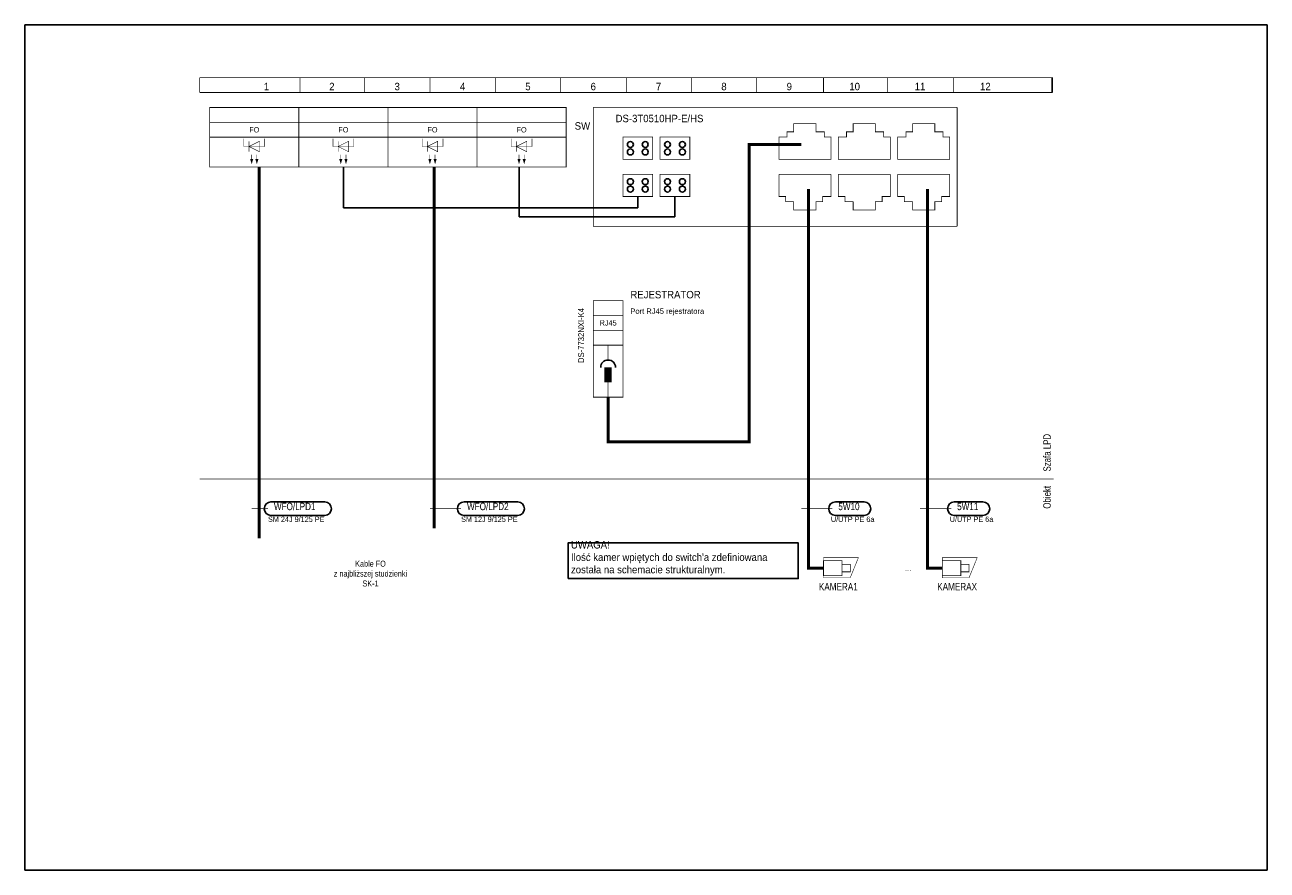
# Model space of a CAD drawing. Header units: millimetres. Extents: x -91 to 1961, y -1152 to 358.
# Tile 1 of 256: x -73 to 345, y -1152 to -867. Entities that reach past the tile are written whole.
import ezdxf
from ezdxf.enums import TextEntityAlignment as Align

# ---------------------------------------------------------------- set-up
doc = ezdxf.new("R2010")
doc.units = ezdxf.units.MM
doc.header["$MEASUREMENT"] = 0
doc.linetypes.add('9', pattern=[1.5, 0.5, -1])
doc.layers.get('0').update_dxf_attribs({"linetype": 'CONTINUOUS'})
doc.styles.add('ARIAL', font='ARIAL.ttf', dxfattribs={"height": 0.2})
doc.styles.add('ARIAL_NARROW', font='ARIALN.ttf', dxfattribs={"height": 0.2})

# ---------------------------------------------------------------- blocks, each defined once
blk = doc.blocks.new('PCS0-17$4$0_STATE1', base_point=(937, 0))
at = {"color": 7, "linetype": 'Continuous', "const_width": 0.18}
blk.add_lwpolyline([(936.5, 0), (942, 0)], dxfattribs=at)
at = {"color": 7, "width": 0.784}
blk.add_attdef('', text='', height=2.5, dxfattribs=at).set_placement((934.5, 1.25), align=Align.TOP_RIGHT)
at = {"color": 7, "width": 1.96}
blk.add_attdef('PF0', text='', height=1, dxfattribs=at).set_placement((944.5, 0.5), align=Align.TOP_CENTER)
blk = doc.blocks.new('PCS9-0')
at = {"color": 7, "linetype": 'Continuous', "const_width": 0.25}
blk.add_lwpolyline([(-2.5, 2.5), (-2.5, -2.5), (3.75, -2.5), (3.75, 2.5), (-2.5, 2.5)], close=True, dxfattribs=at)
at = {"color": 7, "linetype": 'Continuous'}
for points, const_width in [([(-2.5, 2.5), (-2.5, 3.5), (9.25, 3.5), (6.5, -3.25), (-2.5, -3.25), (-2.5, -2.5)], 0.18), ([(3.75, 1.25), (6.5, 1.25), (6.5, -1.25), (3.75, -1.25)], 0.25)]:
    blk.add_lwpolyline(points, dxfattribs=dict(at, const_width=const_width))
at = {"color": 5, "width": 0.933333, "flags": 1}
blk.add_attdef('PN0', text='', height=1.8, dxfattribs=at).set_placement((-2.5, 2.5), align=Align.BOTTOM_RIGHT)
at = {"color": 7, "width": 0.784}
blk.add_attdef('', text='', height=2.5, dxfattribs=at).set_placement((1, 5.75), align=Align.TOP_CENTER)
at = {"color": 5, "width": 0.933333, "flags": 1}
blk.add_attdef('PN1', text='', height=1.8, dxfattribs=at).set_placement((-2.5, -2.5), align=Align.TOP_RIGHT)
blk = doc.blocks.new('PCS0-17$4$2_STATE1', base_point=(937, 0))
at = {"color": 7, "linetype": 'Continuous', "const_width": 0.18}
blk.add_lwpolyline([(936.5, 0), (947, 0)], dxfattribs=at)
at = {"color": 7, "width": 0.784}
blk.add_attdef('', text='', height=2.5, dxfattribs=at).set_placement((934.5, 1.25), align=Align.TOP_RIGHT)
at = {"color": 7, "width": 1.96}
blk.add_attdef('PF0', text='', height=1, dxfattribs=at).set_placement((944.5, 0.5), align=Align.TOP_CENTER)
blk = doc.blocks.new('PCS0-17$4$4_STATE1', base_point=(937, 0))
at = {"color": 7, "linetype": 'Continuous', "const_width": 0.18}
blk.add_lwpolyline([(936.5, 0), (947, 0)], dxfattribs=at)
at = {"color": 7, "width": 0.784}
blk.add_attdef('', text='', height=2.5, dxfattribs=at).set_placement((934.5, 1.25), align=Align.TOP_RIGHT)
at = {"color": 7, "width": 1.96}
blk.add_attdef('PF0', text='', height=1, dxfattribs=at).set_placement((944.5, 0.5), align=Align.TOP_CENTER)
blk = doc.blocks.new('PCS43-0')
at = {"color": 7, "linetype": 'Continuous', "const_width": 0.25}
for points in [[(0, 0), (122.5, 0)], [(122.5, -40), (0, -40), (0, 0)], [(122.5, 0), (122.5, -40)], [(67.5, -31.75), (64.75, -31.75), (64.75, -30), (62.5, -30), (62.5, -22.5)], [(62.5, -22.5), (80, -22.5)], [(80, -22.5), (80, -30), (77.25, -30), (77.25, -31.75), (75, -31.75), (75, -34.5), (67.5, -34.5), (67.5, -31.75)], [(87.5, -31.75), (84.75, -31.75), (84.75, -30), (82.5, -30), (82.5, -22.5)], [(82.5, -22.5), (100, -22.5)], [(100, -22.5), (100, -30), (97.25, -30), (97.25, -31.75), (95, -31.75), (95, -34.5), (87.5, -34.5), (87.5, -31.75)], [(107.5, -31.75), (104.75, -31.75), (104.75, -30), (102.5, -30), (102.5, -22.5)], [(102.5, -22.5), (120, -22.5)], [(120, -22.5), (120, -30), (117.25, -30), (117.25, -31.75), (115, -31.75), (115, -34.5), (107.5, -34.5), (107.5, -31.75)]]:
    blk.add_lwpolyline(points, dxfattribs=at)
for points in [[(75, -8.25), (77.75, -8.25), (77.75, -10), (80, -10), (80, -17.5), (62.5, -17.5), (62.5, -10), (65.25, -10), (65.25, -8.25), (67.5, -8.25), (67.5, -5.5), (75, -5.5), (75, -8.25)], [(95, -8.25), (97.75, -8.25), (97.75, -10), (100, -10), (100, -17.5), (82.5, -17.5), (82.5, -10), (85.25, -10), (85.25, -8.25), (87.5, -8.25), (87.5, -5.5), (95, -5.5), (95, -8.25)], [(115, -8.25), (117.75, -8.25), (117.75, -10), (120, -10), (120, -17.5), (102.5, -17.5), (102.5, -10), (105.25, -10), (105.25, -8.25), (107.5, -8.25), (107.5, -5.5), (115, -5.5), (115, -8.25)], [(10, -10), (20, -10), (20, -17.5), (10, -17.5), (10, -10)], [(22.5, -10), (32.5, -10), (32.5, -17.5), (22.5, -17.5), (22.5, -10)], [(10, -22.5), (20, -22.5), (20, -30), (10, -30), (10, -22.5)], [(22.5, -22.5), (32.5, -22.5), (32.5, -30), (22.5, -30), (22.5, -22.5)]]:
    blk.add_lwpolyline(points, close=True, dxfattribs=at)
at = {"color": 7, "linetype": 'Continuous'}
for centre in [(12.5, -12.5), (17.5, -12.5), (25, -12.5), (30, -12.5), (12.5, -15), (17.5, -15), (25, -15), (30, -15), (12.5, -25), (17.5, -25), (25, -25), (30, -25), (12.5, -27.5), (17.5, -27.5), (25, -27.5), (30, -27.5)]:
    blk.add_circle(centre, 1, dxfattribs=at)
blk = doc.blocks.new('PCS44-0')
at = {"color": 7, "linetype": 'Continuous', "const_width": 0.25}
for points in [[(0, -22.5), (10, -22.5), (10, 10), (0, 10), (0, -22.5)], [(0, 0), (10, 0), (10, 5), (0, 5), (0, 0)], [(0, -5), (10, -5), (10, 0), (0, 0), (0, -5)]]:
    blk.add_lwpolyline(points, close=True, dxfattribs=at)
for points in [[(5, -10), (5, -5)], [(5, -22.5), (5, -17.5)]]:
    blk.add_lwpolyline(points, dxfattribs=at)
at = {"color": 7, "linetype": 'Continuous'}
blk.add_arc((5, -12.5), 2.5, 0, 180, dxfattribs=at)
blk.add_solid([(3.75, -12.5), (3.75, -17.5), (6.25, -12.5), (6.25, -17.5)], dxfattribs=at)
at = {"color": 7, "width": 0.924}
blk.add_attdef('', text='', height=2.5, dxfattribs=at).set_placement((0, 12.5), align=Align.BOTTOM_LEFT)
blk.add_attdef('ST', text='', height=2, rotation=90, dxfattribs=at).set_placement((-2.5, 7.5), align=Align.BOTTOM_RIGHT)
at = {"color": 5, "width": 0.777778}
for tag, p in [('PF0', (5, 2.5)), ('PL0', (5, -2.5))]:
    blk.add_attdef(tag, text='', height=1.8, dxfattribs=at).set_placement(p, align=Align.MIDDLE_CENTER)
at = {"color": 5, "width": 0.933333, "flags": 1}
blk.add_attdef('PN0', text='', height=1.8, rotation=90, dxfattribs=at).set_placement((5.75, -9.25), align=Align.TOP_LEFT)
blk.add_attdef('PN1', text='', height=1.8, rotation=90, dxfattribs=at).set_placement((5.75, -18.25), align=Align.TOP_RIGHT)
blk = doc.blocks.new('PCS0-17$4$10_STATE1', base_point=(937, 0))
at = {"color": 7, "linetype": 'Continuous', "const_width": 0.18}
blk.add_lwpolyline([(936.5, 0), (947, 0)], dxfattribs=at)
at = {"color": 7, "width": 0.784}
blk.add_attdef('', text='', height=2.5, dxfattribs=at).set_placement((934.5, 1.25), align=Align.TOP_RIGHT)
at = {"color": 7, "width": 1.96}
blk.add_attdef('PF0', text='', height=1, dxfattribs=at).set_placement((944.5, 0.5), align=Align.TOP_CENTER)

msp = doc.modelspace()

# ---------------------------------------------------------------- linework, layer by layer
at = {"color": 7, "linetype": 'Continuous'}
msp.add_line((273.03, -890.01), (273.03, -885.01), dxfattribs=at)
at = {"color": 10, "linetype": 'Continuous'}
for p, q in [((34.46, -915.05), (34.46, -928.77)), ((93.53, -915.05), (93.53, -931.84)), ((133.53, -928.77), (133.53, -925.01)), ((146.03, -931.84), (146.03, -925.01)), ((34.46, -928.77), (133.53, -928.77)), ((93.53, -931.84), (146.03, -931.84))]:
    msp.add_line(p, q, dxfattribs=at)
at = {"color": 7, "true_color": 0xffffff}
msp.add_lwpolyline([(-72.83, -867.27), (345.4, -867.27), (345.4, -1151.6), (-72.83, -1151.6)], close=True, dxfattribs=at)
at = {"color": 7, "linetype": 'Continuous'}
for points, const_width in [([(-13.97, -885.01), (273.03, -885.01)], 0.25), ([(-13.97, -890.01), (-13.97, -885.01)], 0.25), ([(19.78, -885.01), (19.78, -890.01)], 0.25), ([(41.53, -885.01), (41.53, -890.01)], 0.25), ([(63.53, -885.01), (63.53, -890.01)], 0.25), ([(85.53, -885.01), (85.53, -890.01)], 0.25), ([(107.53, -885.01), (107.53, -890.01)], 0.25), ([(129.78, -885.01), (129.78, -890.01)], 0.25), ([(151.53, -885.01), (151.53, -890.01)], 0.25), ([(173.53, -885.01), (173.53, -890.01)], 0.25), ([(196.03, -885.01), (196.03, -890.01)], 0.25), ([(217.53, -885.01), (217.53, -890.01)], 0.25), ([(239.78, -885.01), (239.78, -890.01)], 0.25), ([(-13.97, -890.01), (273.03, -890.01)], 0.25), ([(-10.59, -905.05), (-10.59, -900.05), (19.41, -900.05), (19.41, -895.05)], 0.25), ([(-10.59, -895.05), (-10.59, -915.05)], 0.25), ([(19.41, -905.05), (19.41, -900.05), (49.41, -900.05), (49.41, -895.05)], 0.25), ([(19.41, -895.05), (19.41, -915.05)], 0.25), ([(49.41, -905.05), (49.41, -900.05), (79.41, -900.05), (79.41, -895.05)], 0.25), ([(49.41, -895.05), (49.41, -915.05)], 0.25), ([(79.41, -905.05), (79.41, -900.05), (109.41, -900.05), (109.41, -895.05)], 0.25), ([(79.41, -895.05), (79.41, -915.05)], 0.25), ([(19.41, -900.05), (-10.59, -900.05), (-10.59, -905.05)], 0.25), ([(49.41, -900.05), (19.41, -900.05), (19.41, -905.05)], 0.25), ([(79.41, -900.05), (49.41, -900.05), (49.41, -905.05)], 0.25), ([(109.41, -900.05), (79.41, -900.05), (79.41, -905.05)], 0.25), ([(-10.59, -905.05), (19.41, -905.05)], 0.25), ([(0.91, -905.55), (0.91, -908.18), (7.91, -908.18), (7.91, -905.55)], 0.18), ([(2.66, -906.43), (2.66, -909.93)], 0.18), ([(19.41, -905.05), (49.41, -905.05)], 0.25), ([(30.91, -905.55), (30.91, -908.18), (37.91, -908.18), (37.91, -905.55)], 0.18), ([(32.66, -906.43), (32.66, -909.93)], 0.18), ([(49.41, -905.05), (79.41, -905.05)], 0.25), ([(60.91, -905.55), (60.91, -908.18), (67.91, -908.18), (67.91, -905.55)], 0.18), ([(62.66, -906.43), (62.66, -909.93)], 0.18), ([(79.41, -905.05), (109.41, -905.05)], 0.25), ([(90.91, -905.55), (90.91, -908.18), (97.91, -908.18), (97.91, -905.55)], 0.18), ([(92.66, -906.43), (92.66, -909.93)], 0.18), ([(188.53, -907.51), (171.03, -907.51), (171.03, -1007.51), (123.53, -1007.51), (123.53, -992.51)], 1), ([(3.53, -910.98), (3.53, -912.38)], 0.18), ([(5.28, -910.98), (5.28, -912.38)], 0.18), ([(33.53, -910.98), (33.53, -912.38)], 0.18), ([(35.28, -910.98), (35.28, -912.38)], 0.18), ([(63.53, -910.98), (63.53, -912.38)], 0.18), ([(65.28, -910.98), (65.28, -912.38)], 0.18), ([(93.53, -910.98), (93.53, -912.38)], 0.18), ([(95.28, -910.98), (95.28, -912.38)], 0.18), ([(191.03, -922.51), (191.03, -1030.01)], 1), ([(231.03, -922.51), (231.03, -1030.01)], 1), ([(191.03, -1030.01), (191.03, -1050.01), (196.03, -1050.01)], 1), ([(231.03, -1030.01), (231.03, -1050.01), (236.03, -1050.01)], 1)]:
    msp.add_lwpolyline(points, dxfattribs=dict(at, const_width=const_width))
for points, const_width in [([(-10.59, -895.05), (49.41, -895.05), (49.41, -915.05), (-10.59, -915.05), (-10.59, -895.05)], 0.25), ([(49.41, -895.05), (109.41, -895.05), (109.41, -915.05), (49.41, -915.05), (49.41, -895.05)], 0.25), ([(6.16, -906.43), (6.16, -909.93), (2.66, -908.18), (6.16, -906.43)], 0.18), ([(36.16, -906.43), (36.16, -909.93), (32.66, -908.18), (36.16, -906.43)], 0.18), ([(66.16, -906.43), (66.16, -909.93), (62.66, -908.18), (66.16, -906.43)], 0.18), ([(96.16, -906.43), (96.16, -909.93), (92.66, -908.18), (96.16, -906.43)], 0.18)]:
    msp.add_lwpolyline(points, close=True, dxfattribs=dict(at, const_width=const_width))
at = {"color": 10, "linetype": 'Continuous', "const_width": 1}
for points in [[(6.03, -915.05), (6.03, -931.65), (6.03, -1030.01)], [(65, -915.05), (65, -948.61), (65, -1036.6)], [(6.03, -1030.01), (6.03, -1040.01)]]:
    msp.add_lwpolyline(points, dxfattribs=at)
at = {"color": 7, "linetype": '9', "const_width": 0.25}
msp.add_lwpolyline([(-13.97, -1020.01), (273.53, -1020.01)], dxfattribs=at)
at = {"color": 7}
for points in [[(28.13, -1027.76), (10.03, -1027.76)], [(93.13, -1027.76), (75.03, -1027.76)], [(209.73, -1027.76), (200.03, -1027.76)], [(249.73, -1027.76), (240.03, -1027.76)], [(10.03, -1032.26), (28.13, -1032.26)], [(75.03, -1032.26), (93.13, -1032.26)], [(200.03, -1032.26), (209.73, -1032.26)], [(240.03, -1032.26), (249.73, -1032.26)]]:
    msp.add_lwpolyline(points, dxfattribs=at)
at = {"color": 1}
msp.add_lwpolyline([(110.03, -1053.51), (187.53, -1053.51), (187.53, -1041.51), (110.03, -1041.51), (110.03, -1053.51)], close=True, dxfattribs=at)
at = {"color": 7, "linetype": 'Continuous'}
for centre, start, end in [((10.03, -1030.01), 90, 270), ((28.13, -1030.01), 270, 90), ((75.03, -1030.01), 90, 270), ((93.13, -1030.01), 270, 90), ((200.03, -1030.01), 90, 270), ((209.73, -1030.01), 270, 90), ((240.03, -1030.01), 90, 270), ((249.73, -1030.01), 270, 90)]:
    msp.add_arc(centre, 2.25, start, end, dxfattribs=at)
for points in [[(3.53, -914.13), (4.06, -912.38), (3.01, -912.38)], [(5.28, -914.13), (5.81, -912.38), (4.76, -912.38)], [(33.53, -914.13), (34.06, -912.38), (33.01, -912.38)], [(35.28, -914.13), (35.81, -912.38), (34.76, -912.38)], [(63.53, -914.13), (64.06, -912.38), (63.01, -912.38)], [(65.28, -914.13), (65.81, -912.38), (64.76, -912.38)], [(93.53, -914.13), (94.06, -912.38), (93.01, -912.38)], [(95.28, -914.13), (95.81, -912.38), (94.76, -912.38)]]:
    msp.add_solid(points, dxfattribs=at)

# ---------------------------------------------------------------- block references
ref = msp.add_blockref('PCS43-0', (118.53, -895.01))
ref.add_attrib('', 'SW', dxfattribs={"color": 7, "height": 2.5, "style": 'ARIAL', "width": 0.924}).set_placement((112.28, -900.01), align=Align.TOP_LEFT)
ref.add_attrib('ST', 'DS-3T0510HP-E/HS', dxfattribs={"color": 7, "height": 2.5, "style": 'ARIAL', "width": 0.924}).set_placement((126.03, -897.51), align=Align.TOP_LEFT)
ref = msp.add_blockref('PCS44-0', (118.53, -970.01))
ref.add_attrib('', 'REJESTRATOR', dxfattribs={"color": 7, "height": 2.5, "style": 'ARIAL', "width": 0.924}).set_placement((131.03, -960.01), align=Align.BOTTOM_LEFT)
ref.add_attrib('ST', 'DS-7732NXI-K4', dxfattribs={"color": 7, "height": 2, "rotation": 90, "style": 'ARIAL', "width": 0.924}).set_placement((116.03, -962.51), align=Align.BOTTOM_RIGHT)
ref.add_attrib('SF', 'Port RJ45 rejestratora', dxfattribs={"color": 5, "height": 1.8, "style": 'ARIAL', "width": 0.924}).set_placement((131.03, -965.01), align=Align.BOTTOM_LEFT)
ref.add_attrib('PF0', 'RJ45', dxfattribs={"color": 5, "height": 1.8, "style": 'ARIAL', "width": 0.777778}).set_placement((123.53, -967.51), align=Align.MIDDLE_CENTER)
ref = msp.add_blockref('PCS0-17$4$0_STATE1', (8.53, -1030.01), dxfattribs=dict(rotation=180))
ref.add_attrib('', 'WFO/LPD1', dxfattribs={"color": 7, "height": 2.5, "style": 'ARIAL', "width": 0.784}).set_placement((11.03, -1031.26), align=Align.BOTTOM_LEFT)
ref.add_attrib('ST', 'SM 24J 9/125 PE', dxfattribs={"color": 5, "height": 1.8, "style": 'ARIAL', "width": 0.933333}).set_placement((9.03, -1035.01), align=Align.BOTTOM_LEFT)
ref.add_attrib('PF0', '/', dxfattribs={"color": 7, "height": 1, "style": 'ARIAL', "width": 1.96}).set_placement((6.03, -1030.51), align=Align.BOTTOM_CENTER)
ref = msp.add_blockref('PCS0-17$4$10_STATE1', (73.53, -1030.01), dxfattribs=dict(rotation=180))
ref.add_attrib('', 'WFO/LPD2', dxfattribs={"color": 7, "height": 2.5, "style": 'ARIAL', "width": 0.784}).set_placement((76.03, -1031.26), align=Align.BOTTOM_LEFT)
ref.add_attrib('ST', 'SM 12J 9/125 PE', dxfattribs={"color": 5, "height": 1.8, "style": 'ARIAL', "width": 0.933333}).set_placement((74.03, -1035.01), align=Align.BOTTOM_LEFT)
ref = msp.add_blockref('PCS0-17$4$2_STATE1', (198.53, -1030.01), dxfattribs=dict(rotation=180))
ref.add_attrib('', '5W10', dxfattribs={"color": 7, "height": 2.5, "style": 'ARIAL', "width": 0.784}).set_placement((201.03, -1031.26), align=Align.BOTTOM_LEFT)
ref.add_attrib('', 'U/UTP PE 6a', dxfattribs={"color": 5, "height": 1.8, "style": 'ARIAL', "width": 0.933333}).set_placement((198.53, -1035.01), align=Align.BOTTOM_LEFT)
ref.add_attrib('PF0', '/', dxfattribs={"color": 7, "height": 1, "style": 'ARIAL', "width": 1.96}).set_placement((191.03, -1030.51), align=Align.BOTTOM_CENTER)
ref = msp.add_blockref('PCS0-17$4$4_STATE1', (238.53, -1030.01), dxfattribs=dict(rotation=180))
ref.add_attrib('', '5W11', dxfattribs={"color": 7, "height": 2.5, "style": 'ARIAL', "width": 0.784}).set_placement((241.03, -1031.26), align=Align.BOTTOM_LEFT)
ref.add_attrib('', 'U/UTP PE 6a', dxfattribs={"color": 5, "height": 1.8, "style": 'ARIAL', "width": 0.933333}).set_placement((238.53, -1035.01), align=Align.BOTTOM_LEFT)
ref.add_attrib('PF0', '/', dxfattribs={"color": 7, "height": 1, "style": 'ARIAL', "width": 1.96}).set_placement((231.03, -1030.51), align=Align.BOTTOM_CENTER)
ref = msp.add_blockref('PCS9-0', (198.53, -1050.01))
ref.add_attrib('', 'KAMERA1', dxfattribs={"color": 7, "height": 2.5, "style": 'ARIAL', "width": 0.784}).set_placement((201.03, -1055.01), align=Align.TOP_CENTER)
ref = msp.add_blockref('PCS9-0', (238.53, -1050.01))
ref.add_attrib('', 'KAMERAX', dxfattribs={"color": 7, "height": 2.5, "style": 'ARIAL', "width": 0.784}).set_placement((241.03, -1055.01), align=Align.TOP_CENTER)

# ---------------------------------------------------------------- texts
at = {"color": 9, "style": 'ARIAL', "width": 0.924}
for s, p in [('1', (8.53, -888.01)), ('2', (30.53, -888.01)), ('3', (52.53, -888.01)), ('4', (74.53, -888.01)), ('5', (96.53, -888.01)), ('6', (118.53, -888.01)), ('7', (140.53, -888.01)), ('8', (162.53, -888.01)), ('9', (184.53, -888.01)), ('10', (206.53, -888.01)), ('11', (228.53, -888.01)), ('12', (250.53, -888.01))]:
    msp.add_text(s, height=2.5, dxfattribs=at).set_placement(p, align=Align.MIDDLE_CENTER)
at = {"color": 5, "style": 'ARIAL', "width": 0.777778}
for p in [(4.41, -902.55), (34.41, -902.55), (64.41, -902.55), (94.41, -902.55)]:
    msp.add_text('FO', height=1.8, dxfattribs=at).set_placement(p, align=Align.MIDDLE_CENTER)
at = {"color": 5, "style": 'ARIAL_NARROW', "width": 0.924}
for s, p in [('Szafa LPD', (270.03, -1017.51)), ('Obiekt', (270.03, -1030.01))]:
    msp.add_text(s, height=2.5, rotation=90, dxfattribs=at).set_placement(p, align=Align.TOP_LEFT)
at = {"color": 7, "style": 'ARIAL', "width": 0.924}
msp.add_text('...', height=2, dxfattribs=at).set_placement((224.53, -1050.01), align=Align.MIDDLE_CENTER)
at = {"color": 1, "insert": (111.03, -1052.51), "char_height": 2.5, "attachment_point": 7, "style": 'ARIAL'}
msp.add_mtext("\\W0.92;{\\fArial|B0|I0|;UWAGA!\\PIlość kamer wpiętych do switch'a zdefiniowana\\Pzostała na schemacie strukturalnym.}", dxfattribs=at)
at = {"color": 5, "insert": (43.53, -1047.51), "char_height": 2, "attachment_point": 2, "style": 'ARIAL'}
msp.add_mtext('\\W0.70;{\\fARIAL|B0|I0|;Kable FO\\Pz najbliższej studzienki\\PSK-1}', dxfattribs=at)

doc.saveas('drawing.dxf')
